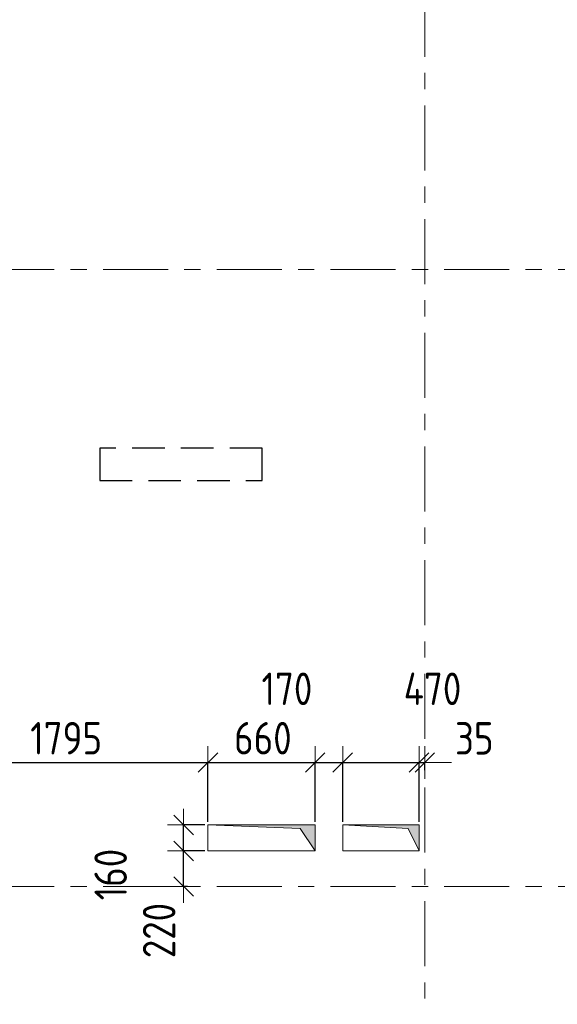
# Model space of a CAD drawing. Header units: metres. Extents: x -38 to 89, y -15 to 21.
# Tile 7 of 129: x 6.66 to 9.97, y 8.28 to 14.34. Entities that reach past the tile are written whole.
import ezdxf

# ---------------------------------------------------------------- set-up
doc = ezdxf.new("R2010")
doc.units = ezdxf.units.M
doc.header["$PDMODE"] = 65
for name, pattern in [('______11', [0.5, 0.4, -0.05, 0, -0.05]), ('______2', [0.27, 0.2, -0.07]), ('______5', [1.1, 0.8, -0.1, 0.1, -0.1])]:
    doc.linetypes.add(name, pattern=pattern)
for name, color, linetype, lineweight in [('XR$2$Осевая линия (1)', 7, '______5', 13), ('XR$3$Перекрытие (1)', 7, 'Continuous', 35), ('XR$4$Размерная линия (1)', 7, 'Continuous', 13), ('XR$5$Размерная линия (1)', 7, 'Continuous', 13)]:
    doc.layers.add(name, color=color, linetype=linetype, lineweight=lineweight)
doc.layers.add('XR$3$Макрос проема_ отверстия', color=7, linetype='Continuous', lineweight=13, true_color=0x2d2d2d)
doc.layers.add('XR$7$Стена_ бетон несущ.', color=7, linetype='Continuous', lineweight=70, true_color=0xb4b496)
doc.styles.add('ISOCPEUR', font='txt')
doc.dimstyles.new('DIMSTYLE_3', dxfattribs={"dimtxt": 0.2, "dimasz": 0.2, "dimexe": 0, "dimexo": 0, "dimgap": 0.1, "dimtad": 2, "dimdec": 0, "dimlfac": 1000, "dimrnd": 5, "dimzin": 12, "dimdsep": 46, "dimtxsty": 'ISOCPEUR', "dimblk1": 'ALL_ML_STRICH', "dimblk2": 'ALL_ML_STRICH', "dimsah": 1, "dimcen": 0, "dimclrd": 7, "dimclre": 256, "dimclrt": 7, "dimadec": 0, "dimazin": 0, "dimtfac": 1, "dimtdec": 0, "dimtix": 1, "dimtmove": 2, "dimatfit": 3, "dimfxl": 0, "dimtzin": 0, "dimlwd": 0, "dimlwe": -3, "dimarcsym": 0})
doc.dimstyles.new('DIMSTYLE_6', dxfattribs={"dimtxt": 0.2, "dimasz": 0.2, "dimexe": 0, "dimexo": 0, "dimgap": 0.1, "dimtad": 2, "dimdec": 0, "dimlfac": 1000, "dimrnd": 5, "dimzin": 12, "dimdsep": 46, "dimtxsty": 'ISOCPEUR', "dimblk1": 'ALL_ML_STRICH', "dimblk2": 'ALL_ML_STRICH', "dimsah": 1, "dimcen": 0, "dimclrd": 7, "dimclre": 256, "dimclrt": 7, "dimadec": 0, "dimazin": 0, "dimtfac": 1, "dimtdec": 0, "dimtix": 1, "dimtmove": 2, "dimatfit": 3, "dimfxl": 0, "dimtvp": 1.2, "dimtzin": 0, "dimlwd": 0, "dimlwe": -3, "dimarcsym": 0})

# ---------------------------------------------------------------- blocks, each defined once
blk = doc.blocks.new('Отображение проема', base_point=(-1.1579, -49.3094))
at = {"layer": 'XR$3$Макрос проема_ отверстия', "true_color": 0x000000, "transparency": 33554687}
blk.add_hatch(color=18, dxfattribs=at).paths.add_polyline_path([(-1.1579, -50.1094), (-1.0448, -49.4225), (-0.3579, -49.3094), (-1.1579, -49.3094)])
at = {"layer": 'XR$3$Макрос проема_ отверстия', "transparency": 33554687}
for p, q in [((-1.1579, -50.1094), (-1.1579, -49.3094)), ((-1.1579, -49.3094), (-0.3579, -49.3094)), ((-1.0448, -49.4225), (-0.3579, -49.3094)), ((-1.1579, -50.1094), (-1.0448, -49.4225))]:
    blk.add_line(p, q, dxfattribs=at)
blk = doc.blocks.new('ALL_ML_STRICH')
at = {"color": 0, "linetype": 'ByBlock', "lineweight": -2}
for p, q in [((0, -0.5), (0, 0.5)), ((-1, 0), (0.5, 0)), ((-0.3, -0.3), (0.3, 0.3))]:
    blk.add_line(p, q, dxfattribs=at)
blk = doc.blocks.new('*D97')
at = {"layer": 'DEFPOINTS', "color": 7, "linetype": 'Continuous', "lineweight": 13, "transparency": 33554687}
for p in [(6.0206, 10.4504), (6.0206, 9.7635), (7.8156, 9.3792)]:
    blk.add_point(p, dxfattribs=at)
at = {"layer": 'XR$4$Размерная линия (1)', "color": 9, "linetype": 'Continuous', "lineweight": -2, "true_color": 0xc7c7c7, "transparency": 33554687}
for p, q in [((6.0206, 10.4304), (6.0206, 9.7635)), ((7.8156, 9.3992), (7.8156, 9.7635))]:
    blk.add_line(p, q, dxfattribs=at)
at = {"layer": 'XR$4$Размерная линия (1)', "color": 7, "linetype": 'Continuous', "lineweight": -2, "transparency": 33554687}
blk.add_line((6.0206, 9.7635), (7.8156, 9.7635), dxfattribs=at)
at = {"layer": 'XR$4$Размерная линия (1)', "color": 7, "linetype": 'Continuous', "lineweight": 13, "transparency": 33554687, "xscale": 0.2, "yscale": 0.2, "zscale": 0.2, "rotation": 180}
blk.add_blockref('ALL_ML_STRICH', (6.0206, 9.7635), dxfattribs=at)
at = {"layer": 'XR$4$Размерная линия (1)', "color": 7, "linetype": 'Continuous', "lineweight": 13, "transparency": 33554687, "xscale": 0.2, "yscale": 0.2, "zscale": 0.2}
blk.add_blockref('ALL_ML_STRICH', (7.8156, 9.7635), dxfattribs=at)
at = {"layer": 'XR$4$Размерная линия (1)', "color": 7, "linetype": 'Continuous', "lineweight": 13, "transparency": 33554687, "insert": (6.9431, 9.9135), "char_height": 0.2, "width": 0.666667, "attachment_point": 5, "style": 'ISOCPEUR'}
blk.add_mtext('\\W0.83;\\A1;{1795}', dxfattribs=at)
blk = doc.blocks.new('*D98')
at = {"layer": 'DEFPOINTS', "color": 7, "linetype": 'Continuous', "lineweight": 13, "transparency": 33554687}
for p in [(7.8156, 9.7635), (7.8156, 9.3792), (8.4756, 9.3792)]:
    blk.add_point(p, dxfattribs=at)
at = {"layer": 'XR$4$Размерная линия (1)', "color": 9, "linetype": 'Continuous', "lineweight": -2, "true_color": 0xc7c7c7, "transparency": 33554687}
for p, q in [((7.8156, 9.3992), (7.8156, 9.7635)), ((8.4756, 9.3992), (8.4756, 9.7635))]:
    blk.add_line(p, q, dxfattribs=at)
at = {"layer": 'XR$4$Размерная линия (1)', "color": 7, "linetype": 'Continuous', "lineweight": -2, "transparency": 33554687}
blk.add_line((7.8156, 9.7635), (8.4756, 9.7635), dxfattribs=at)
at = {"layer": 'XR$4$Размерная линия (1)', "color": 7, "linetype": 'Continuous', "lineweight": 13, "transparency": 33554687, "xscale": 0.2, "yscale": 0.2, "zscale": 0.2, "rotation": 180}
blk.add_blockref('ALL_ML_STRICH', (7.8156, 9.7635), dxfattribs=at)
at = {"layer": 'XR$4$Размерная линия (1)', "color": 7, "linetype": 'Continuous', "lineweight": 13, "transparency": 33554687, "xscale": 0.2, "yscale": 0.2, "zscale": 0.2}
blk.add_blockref('ALL_ML_STRICH', (8.4756, 9.7635), dxfattribs=at)
at = {"layer": 'XR$4$Размерная линия (1)', "color": 7, "linetype": 'Continuous', "lineweight": 13, "transparency": 33554687, "insert": (8.1539, 9.9135), "char_height": 0.2, "width": 0.5, "attachment_point": 5, "style": 'ISOCPEUR'}
blk.add_mtext('\\W0.83;\\A1;{660}', dxfattribs=at)
blk = doc.blocks.new('*D99')
at = {"layer": 'DEFPOINTS', "color": 7, "linetype": 'Continuous', "lineweight": 13, "transparency": 33554687}
for p in [(8.4756, 9.7635), (8.4756, 9.3792), (8.6449, 9.3792)]:
    blk.add_point(p, dxfattribs=at)
at = {"layer": 'XR$4$Размерная линия (1)', "color": 9, "linetype": 'Continuous', "lineweight": -2, "true_color": 0xc7c7c7, "transparency": 33554687}
for p, q in [((8.4756, 9.3992), (8.4756, 9.7635)), ((8.6449, 9.3992), (8.6449, 9.7635))]:
    blk.add_line(p, q, dxfattribs=at)
at = {"layer": 'XR$4$Размерная линия (1)', "color": 7, "linetype": 'Continuous', "lineweight": -2, "transparency": 33554687}
blk.add_line((8.4756, 9.7635), (8.6449, 9.7635), dxfattribs=at)
at = {"layer": 'XR$4$Размерная линия (1)', "color": 7, "linetype": 'Continuous', "lineweight": 13, "transparency": 33554687, "xscale": 0.2, "yscale": 0.2, "zscale": 0.2, "rotation": 180}
blk.add_blockref('ALL_ML_STRICH', (8.4756, 9.7635), dxfattribs=at)
at = {"layer": 'XR$4$Размерная линия (1)', "color": 7, "linetype": 'Continuous', "lineweight": 13, "transparency": 33554687, "xscale": 0.2, "yscale": 0.2, "zscale": 0.2}
blk.add_blockref('ALL_ML_STRICH', (8.6449, 9.7635), dxfattribs=at)
at = {"layer": 'XR$4$Размерная линия (1)', "color": 7, "linetype": 'Continuous', "lineweight": 13, "transparency": 33554687, "insert": (8.3018, 10.2177), "char_height": 0.2, "width": 0.5, "attachment_point": 5, "style": 'ISOCPEUR'}
blk.add_mtext('\\W0.83;\\A1;{170}', dxfattribs=at)
blk = doc.blocks.new('*D100')
at = {"layer": 'DEFPOINTS', "color": 7, "linetype": 'Continuous', "lineweight": 13, "transparency": 33554687}
for p in [(8.6449, 9.7635), (8.6449, 9.3792), (9.1149, 9.3792)]:
    blk.add_point(p, dxfattribs=at)
at = {"layer": 'XR$4$Размерная линия (1)', "color": 9, "linetype": 'Continuous', "lineweight": -2, "true_color": 0xc7c7c7, "transparency": 33554687}
for p, q in [((8.6449, 9.3992), (8.6449, 9.7635)), ((9.1149, 9.3992), (9.1149, 9.7635))]:
    blk.add_line(p, q, dxfattribs=at)
at = {"layer": 'XR$4$Размерная линия (1)', "color": 7, "linetype": 'Continuous', "lineweight": -2, "transparency": 33554687}
blk.add_line((8.6449, 9.7635), (9.1149, 9.7635), dxfattribs=at)
at = {"layer": 'XR$4$Размерная линия (1)', "color": 7, "linetype": 'Continuous', "lineweight": 13, "transparency": 33554687, "xscale": 0.2, "yscale": 0.2, "zscale": 0.2, "rotation": 180}
blk.add_blockref('ALL_ML_STRICH', (8.6449, 9.7635), dxfattribs=at)
at = {"layer": 'XR$4$Размерная линия (1)', "color": 7, "linetype": 'Continuous', "lineweight": 13, "transparency": 33554687, "xscale": 0.2, "yscale": 0.2, "zscale": 0.2}
blk.add_blockref('ALL_ML_STRICH', (9.1149, 9.7635), dxfattribs=at)
at = {"layer": 'XR$4$Размерная линия (1)', "color": 7, "linetype": 'Continuous', "lineweight": 13, "transparency": 33554687, "insert": (9.1977, 10.2177), "char_height": 0.2, "width": 0.5, "attachment_point": 5, "style": 'ISOCPEUR'}
blk.add_mtext('\\W0.83;\\A1;{470}', dxfattribs=at)
blk = doc.blocks.new('*D101')
at = {"layer": 'DEFPOINTS', "color": 7, "linetype": 'Continuous', "lineweight": 13, "transparency": 33554687}
for p in [(9.1149, 9.7635), (9.15, 9.6972), (9.1149, 9.3792)]:
    blk.add_point(p, dxfattribs=at)
at = {"layer": 'XR$4$Размерная линия (1)', "color": 9, "linetype": 'Continuous', "lineweight": -2, "true_color": 0xc7c7c7, "transparency": 33554687}
for p, q in [((9.1149, 9.3992), (9.1149, 9.7635)), ((9.15, 9.7172), (9.15, 9.7635))]:
    blk.add_line(p, q, dxfattribs=at)
at = {"layer": 'XR$4$Размерная линия (1)', "color": 7, "linetype": 'Continuous', "lineweight": -2, "transparency": 33554687}
blk.add_line((9.1149, 9.7635), (9.15, 9.7635), dxfattribs=at)
at = {"layer": 'XR$4$Размерная линия (1)', "color": 7, "linetype": 'Continuous', "lineweight": 13, "transparency": 33554687, "xscale": 0.2, "yscale": 0.2, "zscale": 0.2}
blk.add_blockref('ALL_ML_STRICH', (9.15, 9.7635), dxfattribs=at)
at = {"layer": 'XR$4$Размерная линия (1)', "color": 7, "linetype": 'Continuous', "lineweight": 13, "transparency": 33554687, "xscale": 0.2, "yscale": 0.2, "zscale": 0.2, "rotation": 180}
blk.add_blockref('ALL_ML_STRICH', (9.1149, 9.7635), dxfattribs=at)
at = {"layer": 'XR$4$Размерная линия (1)', "color": 7, "linetype": 'Continuous', "lineweight": 13, "transparency": 33554687, "insert": (9.4548, 9.9127), "char_height": 0.2, "width": 0.333333, "attachment_point": 5, "style": 'ISOCPEUR'}
blk.add_mtext('\\W0.83;\\A1;{35}', dxfattribs=at)
blk = doc.blocks.new('*D102')
at = {"layer": 'DEFPOINTS', "color": 7, "linetype": 'Continuous', "lineweight": 13, "transparency": 33554687}
for p in [(7.8156, 9.2192), (7.6661, 9), (7.7106, 9)]:
    blk.add_point(p, dxfattribs=at)
at = {"layer": 'XR$4$Размерная линия (1)', "color": 9, "linetype": 'Continuous', "lineweight": -2, "true_color": 0xc7c7c7, "transparency": 33554687}
for p, q in [((7.7956, 9.2192), (7.6661, 9.2192)), ((7.6906, 9), (7.6661, 9))]:
    blk.add_line(p, q, dxfattribs=at)
at = {"layer": 'XR$4$Размерная линия (1)', "color": 7, "linetype": 'Continuous', "lineweight": -2, "transparency": 33554687}
blk.add_line((7.6661, 9), (7.6661, 9.2192), dxfattribs=at)
at = {"layer": 'XR$4$Размерная линия (1)', "color": 7, "linetype": 'Continuous', "lineweight": 13, "transparency": 33554687, "xscale": 0.2, "yscale": 0.2, "zscale": 0.2}
for p, rotation in [((7.6661, 9.2192), 90), ((7.6661, 9), 270)]:
    blk.add_blockref('ALL_ML_STRICH', p, dxfattribs=dict(at, rotation=rotation))
at = {"layer": 'XR$4$Размерная линия (1)', "color": 7, "linetype": 'Continuous', "lineweight": 13, "transparency": 33554687, "insert": (7.5152, 8.729), "char_height": 0.2, "width": 0.5, "attachment_point": 5, "rotation": 90, "style": 'ISOCPEUR'}
blk.add_mtext('\\W0.83;\\A1;{220}', dxfattribs=at)
blk = doc.blocks.new('*D103')
at = {"layer": 'DEFPOINTS', "color": 7, "linetype": 'Continuous', "lineweight": 13, "transparency": 33554687}
for p in [(7.8156, 9.3792), (7.6661, 9.2192), (7.8156, 9.2192)]:
    blk.add_point(p, dxfattribs=at)
at = {"layer": 'XR$4$Размерная линия (1)', "color": 9, "linetype": 'Continuous', "lineweight": -2, "true_color": 0xc7c7c7, "transparency": 33554687}
for p, q in [((7.7956, 9.3792), (7.6661, 9.3792)), ((7.7956, 9.2192), (7.6661, 9.2192))]:
    blk.add_line(p, q, dxfattribs=at)
at = {"layer": 'XR$4$Размерная линия (1)', "color": 7, "linetype": 'Continuous', "lineweight": -2, "transparency": 33554687}
blk.add_line((7.6661, 9.2192), (7.6661, 9.3792), dxfattribs=at)
at = {"layer": 'XR$4$Размерная линия (1)', "color": 7, "linetype": 'Continuous', "lineweight": 13, "transparency": 33554687, "xscale": 0.2, "yscale": 0.2, "zscale": 0.2}
for p, rotation in [((7.6661, 9.3792), 90), ((7.6661, 9.2192), 270)]:
    blk.add_blockref('ALL_ML_STRICH', p, dxfattribs=dict(at, rotation=rotation))
at = {"layer": 'XR$4$Размерная линия (1)', "color": 7, "linetype": 'Continuous', "lineweight": 13, "transparency": 33554687, "insert": (7.2171, 9.074), "char_height": 0.2, "width": 0.5, "attachment_point": 5, "rotation": 90, "style": 'ISOCPEUR'}
blk.add_mtext('\\W0.83;\\A1;{160}', dxfattribs=at)
blk = doc.blocks.new('*D442')
at = {"layer": 'DEFPOINTS', "color": 7, "linetype": 'Continuous', "lineweight": 13, "transparency": 33554687}
for p in [(6.0206, 10.4504), (6.0206, 9.7635), (7.8156, 9.3792)]:
    blk.add_point(p, dxfattribs=at)
at = {"layer": 'XR$5$Размерная линия (1)', "color": 9, "linetype": 'Continuous', "lineweight": -2, "true_color": 0xc7c7c7, "transparency": 33554687}
for p, q in [((6.0206, 10.4304), (6.0206, 9.7635)), ((7.8156, 9.3992), (7.8156, 9.7635))]:
    blk.add_line(p, q, dxfattribs=at)
at = {"layer": 'XR$5$Размерная линия (1)', "color": 7, "linetype": 'Continuous', "lineweight": -2, "transparency": 33554687}
blk.add_line((6.0206, 9.7635), (7.8156, 9.7635), dxfattribs=at)
at = {"layer": 'XR$5$Размерная линия (1)', "color": 7, "linetype": 'Continuous', "lineweight": 13, "transparency": 33554687, "xscale": 0.2, "yscale": 0.2, "zscale": 0.2, "rotation": 180}
blk.add_blockref('ALL_ML_STRICH', (6.0206, 9.7635), dxfattribs=at)
at = {"layer": 'XR$5$Размерная линия (1)', "color": 7, "linetype": 'Continuous', "lineweight": 13, "transparency": 33554687, "xscale": 0.2, "yscale": 0.2, "zscale": 0.2}
blk.add_blockref('ALL_ML_STRICH', (7.8156, 9.7635), dxfattribs=at)
at = {"layer": 'XR$5$Размерная линия (1)', "color": 7, "linetype": 'Continuous', "lineweight": 13, "transparency": 33554687, "insert": (6.9431, 9.9135), "char_height": 0.2, "width": 0.666667, "attachment_point": 5, "style": 'ISOCPEUR'}
blk.add_mtext('\\W0.83;\\A1;{1795}', dxfattribs=at)
blk = doc.blocks.new('*D443')
at = {"layer": 'DEFPOINTS', "color": 7, "linetype": 'Continuous', "lineweight": 13, "transparency": 33554687}
for p in [(7.8156, 9.7635), (7.8156, 9.3792), (8.4756, 9.3792)]:
    blk.add_point(p, dxfattribs=at)
at = {"layer": 'XR$5$Размерная линия (1)', "color": 9, "linetype": 'Continuous', "lineweight": -2, "true_color": 0xc7c7c7, "transparency": 33554687}
for p, q in [((7.8156, 9.3992), (7.8156, 9.7635)), ((8.4756, 9.3992), (8.4756, 9.7635))]:
    blk.add_line(p, q, dxfattribs=at)
at = {"layer": 'XR$5$Размерная линия (1)', "color": 7, "linetype": 'Continuous', "lineweight": -2, "transparency": 33554687}
blk.add_line((7.8156, 9.7635), (8.4756, 9.7635), dxfattribs=at)
at = {"layer": 'XR$5$Размерная линия (1)', "color": 7, "linetype": 'Continuous', "lineweight": 13, "transparency": 33554687, "xscale": 0.2, "yscale": 0.2, "zscale": 0.2, "rotation": 180}
blk.add_blockref('ALL_ML_STRICH', (7.8156, 9.7635), dxfattribs=at)
at = {"layer": 'XR$5$Размерная линия (1)', "color": 7, "linetype": 'Continuous', "lineweight": 13, "transparency": 33554687, "xscale": 0.2, "yscale": 0.2, "zscale": 0.2}
blk.add_blockref('ALL_ML_STRICH', (8.4756, 9.7635), dxfattribs=at)
at = {"layer": 'XR$5$Размерная линия (1)', "color": 7, "linetype": 'Continuous', "lineweight": 13, "transparency": 33554687, "insert": (8.1539, 9.9135), "char_height": 0.2, "width": 0.5, "attachment_point": 5, "style": 'ISOCPEUR'}
blk.add_mtext('\\W0.83;\\A1;{660}', dxfattribs=at)
blk = doc.blocks.new('*D444')
at = {"layer": 'DEFPOINTS', "color": 7, "linetype": 'Continuous', "lineweight": 13, "transparency": 33554687}
for p in [(8.4756, 9.7635), (8.4756, 9.3792), (8.6449, 9.3792)]:
    blk.add_point(p, dxfattribs=at)
at = {"layer": 'XR$5$Размерная линия (1)', "color": 9, "linetype": 'Continuous', "lineweight": -2, "true_color": 0xc7c7c7, "transparency": 33554687}
for p, q in [((8.4756, 9.3992), (8.4756, 9.7635)), ((8.6449, 9.3992), (8.6449, 9.7635))]:
    blk.add_line(p, q, dxfattribs=at)
at = {"layer": 'XR$5$Размерная линия (1)', "color": 7, "linetype": 'Continuous', "lineweight": -2, "transparency": 33554687}
blk.add_line((8.4756, 9.7635), (8.6449, 9.7635), dxfattribs=at)
at = {"layer": 'XR$5$Размерная линия (1)', "color": 7, "linetype": 'Continuous', "lineweight": 13, "transparency": 33554687, "xscale": 0.2, "yscale": 0.2, "zscale": 0.2, "rotation": 180}
blk.add_blockref('ALL_ML_STRICH', (8.4756, 9.7635), dxfattribs=at)
at = {"layer": 'XR$5$Размерная линия (1)', "color": 7, "linetype": 'Continuous', "lineweight": 13, "transparency": 33554687, "xscale": 0.2, "yscale": 0.2, "zscale": 0.2}
blk.add_blockref('ALL_ML_STRICH', (8.6449, 9.7635), dxfattribs=at)
at = {"layer": 'XR$5$Размерная линия (1)', "color": 7, "linetype": 'Continuous', "lineweight": 13, "transparency": 33554687, "insert": (8.3018, 10.2177), "char_height": 0.2, "width": 0.5, "attachment_point": 5, "style": 'ISOCPEUR'}
blk.add_mtext('\\W0.83;\\A1;{170}', dxfattribs=at)
blk = doc.blocks.new('*D445')
at = {"layer": 'DEFPOINTS', "color": 7, "linetype": 'Continuous', "lineweight": 13, "transparency": 33554687}
for p in [(8.6449, 9.7635), (8.6449, 9.3792), (9.1149, 9.3792)]:
    blk.add_point(p, dxfattribs=at)
at = {"layer": 'XR$5$Размерная линия (1)', "color": 9, "linetype": 'Continuous', "lineweight": -2, "true_color": 0xc7c7c7, "transparency": 33554687}
for p, q in [((8.6449, 9.3992), (8.6449, 9.7635)), ((9.1149, 9.3992), (9.1149, 9.7635))]:
    blk.add_line(p, q, dxfattribs=at)
at = {"layer": 'XR$5$Размерная линия (1)', "color": 7, "linetype": 'Continuous', "lineweight": -2, "transparency": 33554687}
blk.add_line((8.6449, 9.7635), (9.1149, 9.7635), dxfattribs=at)
at = {"layer": 'XR$5$Размерная линия (1)', "color": 7, "linetype": 'Continuous', "lineweight": 13, "transparency": 33554687, "xscale": 0.2, "yscale": 0.2, "zscale": 0.2, "rotation": 180}
blk.add_blockref('ALL_ML_STRICH', (8.6449, 9.7635), dxfattribs=at)
at = {"layer": 'XR$5$Размерная линия (1)', "color": 7, "linetype": 'Continuous', "lineweight": 13, "transparency": 33554687, "xscale": 0.2, "yscale": 0.2, "zscale": 0.2}
blk.add_blockref('ALL_ML_STRICH', (9.1149, 9.7635), dxfattribs=at)
at = {"layer": 'XR$5$Размерная линия (1)', "color": 7, "linetype": 'Continuous', "lineweight": 13, "transparency": 33554687, "insert": (9.1977, 10.2177), "char_height": 0.2, "width": 0.5, "attachment_point": 5, "style": 'ISOCPEUR'}
blk.add_mtext('\\W0.83;\\A1;{470}', dxfattribs=at)
blk = doc.blocks.new('*D446')
at = {"layer": 'DEFPOINTS', "color": 7, "linetype": 'Continuous', "lineweight": 13, "transparency": 33554687}
for p in [(9.1149, 9.7635), (9.15, 9.6972), (9.1149, 9.3792)]:
    blk.add_point(p, dxfattribs=at)
at = {"layer": 'XR$5$Размерная линия (1)', "color": 9, "linetype": 'Continuous', "lineweight": -2, "true_color": 0xc7c7c7, "transparency": 33554687}
for p, q in [((9.1149, 9.3992), (9.1149, 9.7635)), ((9.15, 9.7172), (9.15, 9.7635))]:
    blk.add_line(p, q, dxfattribs=at)
at = {"layer": 'XR$5$Размерная линия (1)', "color": 7, "linetype": 'Continuous', "lineweight": -2, "transparency": 33554687}
blk.add_line((9.1149, 9.7635), (9.15, 9.7635), dxfattribs=at)
at = {"layer": 'XR$5$Размерная линия (1)', "color": 7, "linetype": 'Continuous', "lineweight": 13, "transparency": 33554687, "xscale": 0.2, "yscale": 0.2, "zscale": 0.2}
blk.add_blockref('ALL_ML_STRICH', (9.15, 9.7635), dxfattribs=at)
at = {"layer": 'XR$5$Размерная линия (1)', "color": 7, "linetype": 'Continuous', "lineweight": 13, "transparency": 33554687, "xscale": 0.2, "yscale": 0.2, "zscale": 0.2, "rotation": 180}
blk.add_blockref('ALL_ML_STRICH', (9.1149, 9.7635), dxfattribs=at)
at = {"layer": 'XR$5$Размерная линия (1)', "color": 7, "linetype": 'Continuous', "lineweight": 13, "transparency": 33554687, "insert": (9.4548, 9.9127), "char_height": 0.2, "width": 0.333333, "attachment_point": 5, "style": 'ISOCPEUR'}
blk.add_mtext('\\W0.83;\\A1;{35}', dxfattribs=at)
blk = doc.blocks.new('*D447')
at = {"layer": 'DEFPOINTS', "color": 7, "linetype": 'Continuous', "lineweight": 13, "transparency": 33554687}
for p in [(7.8156, 9.2192), (7.6661, 9), (7.7106, 9)]:
    blk.add_point(p, dxfattribs=at)
at = {"layer": 'XR$5$Размерная линия (1)', "color": 9, "linetype": 'Continuous', "lineweight": -2, "true_color": 0xc7c7c7, "transparency": 33554687}
for p, q in [((7.7956, 9.2192), (7.6661, 9.2192)), ((7.6906, 9), (7.6661, 9))]:
    blk.add_line(p, q, dxfattribs=at)
at = {"layer": 'XR$5$Размерная линия (1)', "color": 7, "linetype": 'Continuous', "lineweight": -2, "transparency": 33554687}
blk.add_line((7.6661, 9), (7.6661, 9.2192), dxfattribs=at)
at = {"layer": 'XR$5$Размерная линия (1)', "color": 7, "linetype": 'Continuous', "lineweight": 13, "transparency": 33554687, "xscale": 0.2, "yscale": 0.2, "zscale": 0.2}
for p, rotation in [((7.6661, 9.2192), 90), ((7.6661, 9), 270)]:
    blk.add_blockref('ALL_ML_STRICH', p, dxfattribs=dict(at, rotation=rotation))
at = {"layer": 'XR$5$Размерная линия (1)', "color": 7, "linetype": 'Continuous', "lineweight": 13, "transparency": 33554687, "insert": (7.5152, 8.729), "char_height": 0.2, "width": 0.5, "attachment_point": 5, "rotation": 90, "style": 'ISOCPEUR'}
blk.add_mtext('\\W0.83;\\A1;{220}', dxfattribs=at)
blk = doc.blocks.new('*D448')
at = {"layer": 'DEFPOINTS', "color": 7, "linetype": 'Continuous', "lineweight": 13, "transparency": 33554687}
for p in [(7.8156, 9.3792), (7.6661, 9.2192), (7.8156, 9.2192)]:
    blk.add_point(p, dxfattribs=at)
at = {"layer": 'XR$5$Размерная линия (1)', "color": 9, "linetype": 'Continuous', "lineweight": -2, "true_color": 0xc7c7c7, "transparency": 33554687}
for p, q in [((7.7956, 9.3792), (7.6661, 9.3792)), ((7.7956, 9.2192), (7.6661, 9.2192))]:
    blk.add_line(p, q, dxfattribs=at)
at = {"layer": 'XR$5$Размерная линия (1)', "color": 7, "linetype": 'Continuous', "lineweight": -2, "transparency": 33554687}
blk.add_line((7.6661, 9.2192), (7.6661, 9.3792), dxfattribs=at)
at = {"layer": 'XR$5$Размерная линия (1)', "color": 7, "linetype": 'Continuous', "lineweight": 13, "transparency": 33554687, "xscale": 0.2, "yscale": 0.2, "zscale": 0.2}
for p, rotation in [((7.6661, 9.3792), 90), ((7.6661, 9.2192), 270)]:
    blk.add_blockref('ALL_ML_STRICH', p, dxfattribs=dict(at, rotation=rotation))
at = {"layer": 'XR$5$Размерная линия (1)', "color": 7, "linetype": 'Continuous', "lineweight": 13, "transparency": 33554687, "insert": (7.2171, 9.074), "char_height": 0.2, "width": 0.5, "attachment_point": 5, "rotation": 90, "style": 'ISOCPEUR'}
blk.add_mtext('\\W0.83;\\A1;{160}', dxfattribs=at)

msp = doc.modelspace()

# ---------------------------------------------------------------- linework, layer by layer
at = {"layer": 'XR$2$Осевая линия (1)', "color": 253, "linetype": '______11', "lineweight": 13, "true_color": 0xa0a0a0, "transparency": 33554687}
for p, q in [((9.15, -3.39), (9.15, 19.78)), ((-2.63, 12.8), (62.6, 12.8)), ((-2.63, 9), (62.6, 9))]:
    msp.add_line(p, q, dxfattribs=at)
at = {"layer": 'XR$3$Перекрытие (1)', "color": 7, "linetype": 'Continuous', "lineweight": 13, "transparency": 33554687}
for p, q in [((7.8156, 9.3792), (7.8156, 9.2192)), ((8.4756, 9.3792), (7.8156, 9.3792)), ((8.4756, 9.2192), (8.4756, 9.3792)), ((8.6449, 9.3792), (8.6449, 9.2192)), ((9.1149, 9.3792), (8.6449, 9.3792)), ((9.1149, 9.2192), (9.1149, 9.3792)), ((7.8156, 9.2192), (8.4756, 9.2192)), ((8.6449, 9.2192), (9.1149, 9.2192))]:
    msp.add_line(p, q, dxfattribs=at)
at = {"layer": 'XR$7$Стена_ бетон несущ.', "color": 253, "linetype": '______2', "lineweight": -3, "true_color": 0xa0a0a0, "transparency": 33554687}
for p, q in [((8.1499, 11.7), (7.1499, 11.7)), ((7.1499, 11.7), (7.1499, 11.5)), ((8.1499, 11.5), (8.1499, 11.7)), ((7.1499, 11.5), (8.1499, 11.5))]:
    msp.add_line(p, q, dxfattribs=at)

# ---------------------------------------------------------------- block references
at = {"layer": 'XR$3$Макрос проема_ отверстия', "transparency": 33554687, "xscale": 0.2, "rotation": 270}
for p, yscale in [((8.4756, 9.3792), 0.825), ((9.1149, 9.3792), 0.5874999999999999)]:
    msp.add_blockref('Отображение проема', p, dxfattribs=dict(at, yscale=yscale))

# ---------------------------------------------------------------- dimensions: what is measured, and where the dimension line sits
at = {"layer": 'XR$4$Размерная линия (1)', "color": 7, "linetype": 'Continuous', "lineweight": 13, "transparency": 33554687}
for base, p1, p2, dimstyle, picture, middle in [((7.8156, 9.7635), (6.0206, 10.4304), (7.8156, 9.3992), 'DIMSTYLE_3', '*D97', (6.9431, 9.9135)), ((8.6449, 9.7635), (8.4756, 9.3992), (8.6449, 9.3992), 'DIMSTYLE_6', '*D99', (8.3018, 10.2177)), ((9.1149, 9.7635), (8.6449, 9.3992), (9.1149, 9.3992), 'DIMSTYLE_6', '*D100', (9.1977, 10.2177)), ((8.4756, 9.7635), (7.8156, 9.3992), (8.4756, 9.3992), 'DIMSTYLE_3', '*D98', (8.1539, 9.9135)), ((9.15, 9.7635), (9.1149, 9.3992), (9.15, 9.7172), 'DIMSTYLE_6', '*D101', (9.4548, 9.9127))]:
    dim = msp.add_linear_dim(base=base, p1=p1, p2=p2, dimstyle=dimstyle, override={"dimpost": '<>', "dimclrd": 7, "dimclre": 9, "dimclrt": 7, "dimlwd": 0, "dimlwe": 65533}, dxfattribs=at)
    dim.commit()
    dim.dimension.update_dxf_attribs({"geometry": picture, "text_midpoint": middle, "dimtype": 160})
for base, p1, p2, picture, middle in [((7.6661, 9.3792), (7.7956, 9.2192), (7.7956, 9.3792), '*D103', (7.2171, 9.074)), ((7.6661, 9.2192), (7.6906, 9), (7.7956, 9.2192), '*D102', (7.5152, 8.729))]:
    dim = msp.add_linear_dim(base=base, p1=p1, p2=p2, angle=90, dimstyle='DIMSTYLE_6', override={"dimpost": '<>', "dimclrd": 7, "dimclre": 9, "dimclrt": 7, "dimlwd": 0, "dimlwe": 65533}, dxfattribs=at)
    dim.commit()
    dim.dimension.update_dxf_attribs({"geometry": picture, "text_midpoint": middle, "dimtype": 160})
at = {"layer": 'XR$5$Размерная линия (1)', "color": 7, "linetype": 'Continuous', "lineweight": 13, "transparency": 33554687}
for base, p1, p2, dimstyle, picture, middle in [((7.8156, 9.7635), (6.0206, 10.4304), (7.8156, 9.3992), 'DIMSTYLE_3', '*D442', (6.9431, 9.9135)), ((8.6449, 9.7635), (8.4756, 9.3992), (8.6449, 9.3992), 'DIMSTYLE_6', '*D444', (8.3018, 10.2177)), ((9.1149, 9.7635), (8.6449, 9.3992), (9.1149, 9.3992), 'DIMSTYLE_6', '*D445', (9.1977, 10.2177)), ((8.4756, 9.7635), (7.8156, 9.3992), (8.4756, 9.3992), 'DIMSTYLE_3', '*D443', (8.1539, 9.9135)), ((9.15, 9.7635), (9.1149, 9.3992), (9.15, 9.7172), 'DIMSTYLE_6', '*D446', (9.4548, 9.9127))]:
    dim = msp.add_linear_dim(base=base, p1=p1, p2=p2, dimstyle=dimstyle, override={"dimpost": '<>', "dimclrd": 7, "dimclre": 9, "dimclrt": 7, "dimlwd": 0, "dimlwe": 65533}, dxfattribs=at)
    dim.commit()
    dim.dimension.update_dxf_attribs({"geometry": picture, "text_midpoint": middle, "dimtype": 160})
for base, p1, p2, picture, middle in [((7.6661, 9.3792), (7.7956, 9.2192), (7.7956, 9.3792), '*D448', (7.2171, 9.074)), ((7.6661, 9.2192), (7.6906, 9), (7.7956, 9.2192), '*D447', (7.5152, 8.729))]:
    dim = msp.add_linear_dim(base=base, p1=p1, p2=p2, angle=90, dimstyle='DIMSTYLE_6', override={"dimpost": '<>', "dimclrd": 7, "dimclre": 9, "dimclrt": 7, "dimlwd": 0, "dimlwe": 65533}, dxfattribs=at)
    dim.commit()
    dim.dimension.update_dxf_attribs({"geometry": picture, "text_midpoint": middle, "dimtype": 160})

doc.saveas('drawing.dxf')
